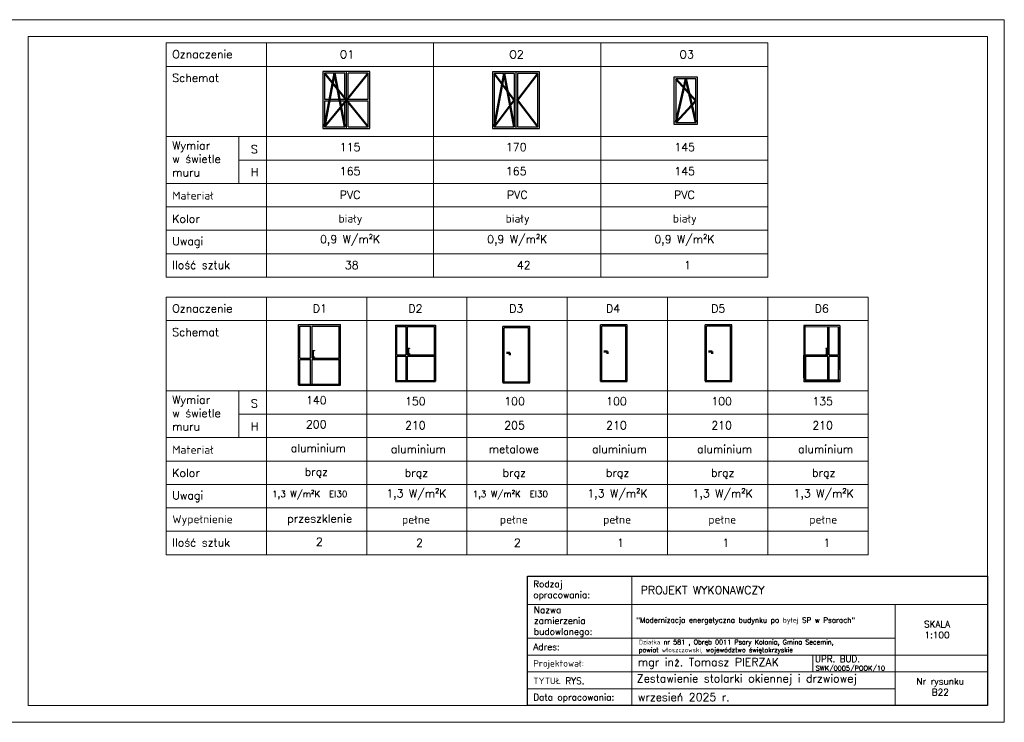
# Model space of a CAD drawing. Header units: millimetres. Extents: x 107252 to 132489, y 44218 to 60710.
# Tile 35 of 72: x 118287 to 121232, y 56968 to 59068. Entities that reach past the tile are written whole.
import ezdxf

# ---------------------------------------------------------------- set-up
doc = ezdxf.new("R2010")
doc.units = ezdxf.units.MM
for name, color, linetype, lineweight in [('cienka', 3, 'Continuous', 18), ('opisy', 4, 'Continuous', 18), ('stolarka', 2, 'Continuous', 50), ('średnia', 2, 'Continuous', 25)]:
    doc.layers.add(name, color=color, linetype=linetype, lineweight=lineweight)
doc.styles.add('KASIA', font='romans.shx', dxfattribs={"height": 20})
doc.styles.add('ROMANS1', font='romans.shx', dxfattribs={"height": 15})

msp = doc.modelspace()

# ---------------------------------------------------------------- linework, layer by layer
at = {"layer": 'cienka'}
for p, q in [((118261.976, 59068.443), (121231.976, 59068.443)), ((121231.976, 56968.443), (121231.976, 59068.443)), ((118311.976, 57018.443), (118311.976, 59018.443)), ((118311.976, 59018.443), (121181.976, 59018.443)), ((121181.976, 57018.443), (121181.976, 59018.443)), ((118724.855, 58998.982), (120524.855, 58998.982)), ((118724.855, 58998.982), (118724.855, 58298.982)), ((119024.855, 58998.982), (119024.855, 58298.982)), ((119524.855, 58998.982), (119524.855, 58298.982)), ((120024.855, 58998.982), (120024.855, 58298.982)), ((120524.855, 58998.982), (120524.855, 58298.982)), ((118724.855, 58928.982), (120524.855, 58928.982)), ((118724.855, 58718.982), (120524.855, 58718.982)), ((118942.814, 58718.982), (118942.814, 58578.982)), ((118942.814, 58648.982), (120524.855, 58648.982)), ((118724.855, 58578.982), (120524.855, 58578.982)), ((118724.855, 58508.982), (120524.855, 58508.982)), ((118724.855, 58438.982), (120524.855, 58438.982)), ((118724.855, 58368.982), (120524.855, 58368.982)), ((118724.855, 58298.982), (120524.855, 58298.982)), ((118724.855, 58239.244), (120824.855, 58239.244)), ((118724.855, 58239.244), (118724.855, 57469.244)), ((119024.855, 58239.244), (119024.855, 57469.244)), ((119324.855, 58239.244), (119324.855, 57469.244)), ((119624.855, 58239.244), (119624.855, 57469.244)), ((119924.855, 58239.244), (119924.855, 57469.244)), ((120224.855, 58239.244), (120224.855, 57469.244)), ((120524.855, 58239.244), (120524.855, 57469.244)), ((120824.855, 58239.244), (120824.855, 57469.244)), ((118724.855, 58169.244), (120824.855, 58169.244)), ((120735.88, 58150.41), (120635.88, 58150.41)), ((118724.855, 57959.244), (120824.855, 57959.244)), ((118942.814, 57959.244), (118942.814, 57819.244)), ((118942.814, 57889.244), (120824.855, 57889.244)), ((118724.855, 57819.244), (120824.855, 57819.244)), ((118724.855, 57749.244), (120824.855, 57749.244)), ((118724.855, 57679.244), (120824.855, 57679.244)), ((118724.855, 57609.244), (120824.855, 57609.244)), ((118724.855, 57539.244), (120824.855, 57539.244)), ((118724.855, 57469.244), (120824.855, 57469.244)), ((120658.955, 57170.19), (120658.955, 57119.842)), ((120869.976, 57119.209), (121181.976, 57119.209)), ((121181.976, 57018.443), (118311.976, 57018.443)), ((121231.976, 56968.443), (118261.976, 56968.443))]:
    msp.add_line(p, q, dxfattribs=at)
at = {"layer": 'opisy', "linetype": 'Continuous', "lineweight": 0, "flags": 128}
for points in [[(119806.266, 57018.443), (119806.266, 57404.741), (120117.555, 57404.707), (120117.555, 57018.409)], [(120905.976, 57320.741), (121181.976, 57320.741), (121181.976, 57169.558), (120905.976, 57169.558)]]:
    msp.add_lwpolyline(points, close=True, dxfattribs=at)
for points in [[(119806.266, 57404.724), (121181.976, 57404.724), (121181.976, 57320.741), (119806.266, 57320.741)], [(120845.976, 57404.724), (121181.976, 57404.724)], [(119806.266, 57219.958), (120905.976, 57219.958), (120905.976, 57068.809), (119806.266, 57068.809)], [(119806.266, 57169.558), (120905.976, 57169.558), (120905.976, 57119.209), (119806.266, 57119.209)], [(120845.976, 57169.558), (121181.976, 57169.558)], [(119806.266, 57119.209), (120905.976, 57119.209), (120905.976, 57068.826), (119806.266, 57068.826)], [(119842.266, 57068.826), (120905.976, 57068.826), (120905.976, 57018.443), (119842.266, 57018.443)]]:
    msp.add_lwpolyline(points, dxfattribs=at)
at = {"layer": 'opisy', "lineweight": 25}
msp.add_lwpolyline([(119806.266, 57404.724), (121181.976, 57404.724), (121181.976, 57018.443), (119806.266, 57018.443)], close=True, dxfattribs=at)
at = {"layer": 'stolarka'}
for p, q in [((119199.044, 58748.359), (119229.044, 58908.359)), ((119264.044, 58828.359), (119199.044, 58908.359)), ((119229.044, 58908.359), (119259.044, 58748.359)), ((119264.044, 58828.359), (119329.044, 58908.359)), ((119766.385, 58827.786), (119706.385, 58907.786)), ((119706.385, 58747.786), (119736.385, 58907.786)), ((119736.385, 58907.786), (119766.385, 58747.786)), ((119776.385, 58827.786), (119836.385, 58907.786)), ((120309.007, 58826.357), (120249.007, 58891.357)), ((120249.007, 58761.357), (120279.007, 58891.357)), ((120279.007, 58891.357), (120309.007, 58761.357)), ((119199.044, 58748.359), (119264.044, 58828.359)), ((119264.044, 58828.359), (119329.044, 58748.359)), ((119706.385, 58747.786), (119766.385, 58827.786)), ((119836.385, 58747.786), (119776.385, 58827.786)), ((120249.007, 58761.357), (120309.007, 58826.357)), ((120034.038, 58076.912), (120044.71, 58076.912)), ((120044.71, 58076.912), (120044.71, 58070.215)), ((120347.108, 58076.912), (120357.78, 58076.912)), ((120357.78, 58076.912), (120357.78, 58070.215)), ((119742.663, 58072.538), (119753.335, 58072.538)), ((119753.335, 58072.538), (119753.335, 58065.841)), ((120635.88, 58065.559), (120635.88, 57990.41)), ((119410.6, 57987.699), (119530.6, 57987.699)), ((120023.77, 57988.026), (120103.77, 57988.026)), ((120336.84, 57988.026), (120416.84, 57988.026)), ((120635.88, 57990.41), (120739.88, 57990.41)), ((119120.87, 57977.205), (119246.87, 57977.205)), ((119732.395, 57983.652), (119812.395, 57983.652))]:
    msp.add_line(p, q, dxfattribs=at)
at = {"layer": 'średnia'}
for p, q in [((119334.044, 58913.359), (119194.044, 58913.359)), ((119194.044, 58913.359), (119194.044, 58743.359)), ((119259.044, 58908.359), (119199.044, 58908.359)), ((119199.044, 58908.359), (119199.044, 58830.859)), ((119259.044, 58830.859), (119259.044, 58908.359)), ((119264.044, 58743.359), (119264.044, 58913.359)), ((119329.044, 58908.359), (119269.044, 58908.359)), ((119269.044, 58830.859), (119269.044, 58908.359)), ((119329.044, 58830.859), (119329.044, 58908.359)), ((119334.044, 58743.359), (119334.044, 58913.359)), ((119841.385, 58912.786), (119701.385, 58912.786)), ((119701.385, 58912.786), (119701.385, 58742.786)), ((119766.385, 58907.786), (119706.385, 58907.786)), ((119706.385, 58907.786), (119706.385, 58747.786)), ((119766.385, 58907.786), (119766.385, 58747.786)), ((119771.385, 58912.786), (119771.385, 58742.786)), ((119836.385, 58907.786), (119776.385, 58907.786)), ((119776.385, 58907.786), (119776.385, 58747.786)), ((119836.385, 58747.786), (119836.385, 58907.786)), ((119841.385, 58742.786), (119841.385, 58912.786)), ((120314.007, 58896.357), (120244.007, 58896.357)), ((120244.007, 58896.357), (120244.007, 58756.357)), ((120309.007, 58891.357), (120249.007, 58891.357)), ((120249.007, 58891.357), (120249.007, 58761.357)), ((120309.007, 58761.357), (120309.007, 58891.357)), ((120314.007, 58756.357), (120314.007, 58896.357)), ((119199.044, 58830.859), (119259.044, 58830.859)), ((119199.044, 58825.859), (119199.044, 58748.359)), ((119199.044, 58825.859), (119259.044, 58825.859)), ((119259.044, 58748.359), (119259.044, 58825.859)), ((119269.044, 58830.859), (119329.044, 58830.859)), ((119269.044, 58748.359), (119269.044, 58825.859)), ((119269.044, 58825.859), (119329.044, 58825.859)), ((119329.044, 58748.359), (119329.044, 58825.859)), ((120244.007, 58756.357), (120314.007, 58756.357)), ((120249.007, 58761.357), (120309.007, 58761.357)), ((119194.044, 58743.359), (119334.044, 58743.359)), ((119199.044, 58748.359), (119259.044, 58748.359)), ((119269.044, 58748.359), (119329.044, 58748.359)), ((119701.385, 58742.786), (119841.385, 58742.786)), ((119706.385, 58747.786), (119766.385, 58747.786)), ((119776.385, 58747.786), (119836.385, 58747.786)), ((119120.87, 58157.205), (119246.87, 58157.205)), ((119120.87, 57977.205), (119120.87, 58157.205)), ((119125.37, 58152.705), (119156.87, 58152.705)), ((119125.37, 58057.248), (119125.37, 58152.705)), ((119156.87, 58057.248), (119156.87, 58152.705)), ((119161.37, 58152.705), (119242.37, 58152.705)), ((119161.37, 58057.248), (119161.37, 58152.705)), ((119242.37, 58057.248), (119242.37, 58152.705)), ((119246.87, 57977.205), (119246.87, 58157.205)), ((119410.6, 58155.699), (119530.6, 58155.699)), ((119410.6, 58155.699), (119410.6, 57987.699)), ((119414.6, 58151.699), (119442.6, 58151.699)), ((119414.6, 58066.848), (119414.6, 58151.699)), ((119442.6, 58066.848), (119442.6, 58151.699)), ((119446.6, 58151.699), (119526.6, 58151.699)), ((119446.6, 58066.848), (119446.6, 58151.699)), ((119526.6, 58151.699), (119526.6, 57987.699)), ((119530.6, 58155.699), (119530.6, 57987.699)), ((119732.395, 57983.652), (119732.395, 58151.652)), ((119812.395, 58151.652), (119732.395, 58151.652)), ((119736.395, 57983.652), (119736.395, 58147.652)), ((119808.395, 58147.652), (119736.395, 58147.652)), ((119808.395, 57983.652), (119808.395, 58147.652)), ((119812.395, 57983.652), (119812.395, 58151.652)), ((120023.77, 57988.026), (120023.77, 58156.026)), ((120103.77, 58156.026), (120023.77, 58156.026)), ((120027.77, 57988.026), (120027.77, 58152.026)), ((120099.77, 58152.026), (120027.77, 58152.026)), ((120099.77, 57988.026), (120099.77, 58152.026)), ((120103.77, 57988.026), (120103.77, 58156.026)), ((120336.84, 57988.026), (120336.84, 58156.026)), ((120416.84, 58156.026), (120336.84, 58156.026)), ((120340.84, 57988.026), (120340.84, 58152.026)), ((120412.84, 58152.026), (120340.84, 58152.026)), ((120412.84, 57988.026), (120412.84, 58152.026)), ((120416.84, 57988.026), (120416.84, 58156.026)), ((120631.88, 58154.41), (120631.88, 57986.41)), ((120739.88, 58154.41), (120631.88, 58154.41)), ((120703.88, 58154.41), (120631.88, 58154.41)), ((120635.88, 58065.559), (120635.88, 58154.41)), ((120703.88, 58065.559), (120703.88, 58150.41)), ((120735.88, 58154.41), (120707.88, 58154.41)), ((120707.88, 58065.559), (120707.88, 58150.41)), ((120735.88, 58065.559), (120735.88, 58150.41)), ((120739.88, 58154.41), (120739.88, 57986.41)), ((120739.88, 58022.41), (120739.88, 58150.41)), ((119161.37, 58080.046), (119168.326, 58080.046)), ((119168.326, 58078.246), (119161.37, 58078.246)), ((119164.848, 58059.295), (119164.848, 58080.046)), ((119166.125, 58059.295), (119166.125, 58080.046)), ((119168.326, 58080.046), (119168.326, 58078.246)), ((119446.6, 58087.112), (119452.783, 58087.112)), ((119452.783, 58085.512), (119446.6, 58085.512)), ((119449.691, 58068.667), (119449.691, 58087.112)), ((119450.826, 58068.667), (119450.826, 58087.112)), ((119452.783, 58087.112), (119452.783, 58085.512)), ((120703.88, 58085.824), (120697.697, 58085.824)), ((120697.697, 58085.824), (120697.697, 58084.224)), ((120697.697, 58084.224), (120703.88, 58084.224)), ((120699.654, 58067.378), (120699.654, 58085.824)), ((120700.788, 58067.378), (120700.788, 58085.824)), ((119125.37, 58057.248), (119156.87, 58057.248)), ((119125.37, 57977.205), (119125.37, 58052.748)), ((119125.37, 58052.748), (119156.87, 58052.748)), ((119156.87, 57977.205), (119156.87, 58052.748)), ((119161.37, 58061.095), (119168.326, 58061.095)), ((119168.326, 58059.295), (119161.37, 58059.295)), ((119161.37, 58057.248), (119242.37, 58057.248)), ((119161.37, 57977.205), (119161.37, 58052.748)), ((119161.37, 58052.748), (119242.37, 58052.748)), ((119168.326, 58061.095), (119168.326, 58059.295)), ((119242.37, 57977.205), (119242.37, 58052.748)), ((119414.6, 58066.848), (119442.6, 58066.848)), ((119414.6, 57987.699), (119414.6, 58062.848)), ((119414.6, 58062.848), (119442.6, 58062.848)), ((119442.6, 57987.699), (119442.6, 58062.848)), ((119446.6, 58070.267), (119452.783, 58070.267)), ((119452.783, 58068.667), (119446.6, 58068.667)), ((119446.6, 58066.848), (119526.6, 58066.848)), ((119446.6, 57987.699), (119446.6, 58062.848)), ((119446.6, 58062.848), (119526.6, 58062.848)), ((119452.783, 58070.267), (119452.783, 58068.667)), ((120631.88, 57998.41), (120631.88, 58065.559)), ((120703.88, 58065.559), (120631.88, 58065.559)), ((120703.88, 58061.559), (120631.88, 58061.559)), ((120703.88, 58068.978), (120697.697, 58068.978)), ((120697.697, 58068.978), (120697.697, 58067.378)), ((120697.697, 58067.378), (120703.88, 58067.378)), ((120703.88, 57990.41), (120703.88, 58061.559)), ((120735.88, 58065.559), (120707.88, 58065.559)), ((120707.88, 57990.41), (120707.88, 58061.559)), ((120735.88, 58061.559), (120707.88, 58061.559)), ((120735.88, 57990.41), (120735.88, 58061.559)), ((120739.88, 57986.41), (120631.88, 57986.41))]:
    msp.add_line(p, q, dxfattribs=at)

# ---------------------------------------------------------------- texts
at = {"layer": 'cienka', "attachment_point": 1, "style": 'ROMANS1'}
for s, insert, char_height, width in [('Oznaczenie', (118743.361, 58977.243), 24, 724.80663), ('O1', (119244.314, 58976.845), 24, 724.80663), ('O2', (119751.349, 58976.774), 24, 724.80663), ('O3', (120260.276, 58976.741), 24, 724.80663), ('Schemat', (118743.361, 58906.531), 24, 724.80663), ('Wymiar \\Pw świetle \\Pmuru', (118743.361, 58704.162), 24, 724.80663), ('115', (119244.314, 58699.823), 24, 724.80663), ('170', (119741.276, 58699.823), 24, 724.80663), ('145', (120245.192, 58699.823), 24, 724.80663), ('S', (118978.458, 58693.371), 24, 724.80663), ('H', (118978.458, 58624.724), 24, 724.80663), ('165', (119244.314, 58627.778), 24, 724.80663), ('165', (119741.276, 58627.778), 24, 724.80663), ('145', (120245.192, 58627.778), 24, 724.80663), ('Materiał', (118743.361, 58554.888), 24, 724.80663), ('PVC', (119244.314, 58556.927), 24, 724.80663), ('PVC', (119744.314, 58556.927), 24, 724.80663), ('PVC', (120244.314, 58556.927), 24, 724.80663), ('biały', (119240.398, 58486.084), 24, 724.80663), ('biały', (119740.398, 58486.084), 24, 724.80663), ('biały', (120240.398, 58486.084), 24, 724.80663), ('Kolor', (118743.361, 58485.448), 24, 724.80663), ('0,9 W/m²K', (119185.163, 58424.437), 24, 724.80663), ('0,9 W/m²K', (119685.163, 58424.437), 24, 724.80663), ('0,9 W/m²K', (120185.163, 58424.437), 24, 724.80663), ('Uwagi', (118743.361, 58418.54), 24, 724.80663), ('Ilość sztuk', (118743.361, 58347.292), 24, 724.80663), ('38', (119259.792, 58347.008), 24, 724.80663), ('42', (119774.189, 58347.008), 24, 724.80663), ('1', (120274.189, 58347.008), 24, 724.80663), ('Oznaczenie', (118743.361, 58217.505), 24, 724.80663), ('D1', (119163.703, 58217.453), 24, 724.80663), ('D2', (119449.611, 58217.035), 24, 724.80663), ('D3', (119751.304, 58217.002), 24, 724.80663), ('D4', (120040.711, 58217.002), 24, 724.80663), ('D5', (120355.231, 58217.002), 24, 724.80663), ('D6', (120664.897, 58217.002), 24, 724.80663), ('Schemat', (118743.361, 58146.793), 24, 724.80663), ('Wymiar \\Pw świetle \\Pmuru', (118743.361, 57944.424), 24, 724.80663), ('S', (118978.458, 57933.632), 24, 724.80663), ('140', (119143.155, 57942.997), 24, 724.80663), ('150', (119439.538, 57940.084), 24, 724.80663), ('100', (119736.219, 57940.084), 24, 724.80663), ('100', (120041.072, 57940.084), 24, 724.80663), ('100', (120355.592, 57940.084), 24, 724.80663), ('135', (120657.697, 57940.084), 24, 724.80663), ('200', (119143.155, 57870.952), 24, 724.80663), ('H', (118978.458, 57864.985), 24, 724.80663), ('210', (119439.538, 57868.04), 24, 724.80663), ('205', (119736.219, 57868.04), 24, 724.80663), ('210', (120041.072, 57868.04), 24, 724.80663), ('210', (120355.592, 57868.04), 24, 724.80663), ('210', (120657.697, 57868.04), 24, 724.80663), ('Materiał', (118743.361, 57795.149), 24, 724.80663), ('aluminium', (119097.779, 57800.101), 24, 724.80663), ('aluminium', (119397.201, 57797.188), 24, 724.80663), ('metalowe', (119689.966, 57797.188), 24, 724.80663), ('aluminium', (119998.734, 57797.188), 24, 724.80663), ('aluminium', (120313.255, 57797.188), 24, 724.80663), ('aluminium', (120615.36, 57797.188), 24, 724.80663), ('Kolor', (118743.361, 57725.71), 24, 724.80663), ('brąz', (119139.239, 57729.257), 24, 724.80663), ('brąz', (119438.66, 57726.345), 24, 724.80663), ('brąz', (119731.426, 57726.345), 24, 724.80663), ('brąz', (120040.194, 57726.345), 24, 724.80663), ('brąz', (120354.714, 57726.345), 24, 724.80663), ('brąz', (120656.82, 57726.345), 24, 724.80663), ('1,3 W/m²K  EI30', (119041.754, 57660.379), 19.2, 579.8453), ('1,3 W/m²K', (119383.425, 57664.699), 24, 724.80663), ('1,3 W/m²K  EI30', (119641.754, 57660.379), 19.2, 579.8453), ('1,3 W/m²K', (119984.959, 57664.699), 24, 724.80663), ('1,3 W/m²K', (120299.479, 57664.699), 24, 724.80663), ('1,3 W/m²K', (120601.584, 57664.699), 24, 724.80663), ('Uwagi', (118743.361, 57658.801), 24, 724.80663), ('Wypełnienie', (118743.361, 57587.553), 24, 724.80663), ('przeszklenie', (119087.076, 57589.257), 24, 724.80663), ('pełne', (119430.599, 57586.345), 24, 724.80663), ('pełne', (119723.365, 57586.345), 24, 724.80663), ('pełne', (120032.133, 57586.345), 24, 724.80663), ('pełne', (120346.653, 57586.345), 24, 724.80663), ('pełne', (120648.759, 57586.345), 24, 724.80663), ('Ilość sztuk', (118743.361, 57517.553), 24, 724.80663), ('2', (119173.03, 57520.182), 24, 724.80663), ('2', (119472.451, 57517.27), 24, 724.80663), ('2', (119765.217, 57517.27), 24, 724.80663), ('1', (120073.985, 57517.27), 24, 724.80663), ('1', (120388.505, 57517.27), 24, 724.80663), ('1', (120690.611, 57517.27), 24, 724.80663)]:
    msp.add_mtext(s, dxfattribs=dict(at, insert=insert, char_height=char_height, width=width))
at = {"layer": 'opisy', "linetype": 'Continuous', "lineweight": 0, "attachment_point": 4, "style": 'KASIA'}
for s, insert, char_height, width in [('\\A1;{\\H0.80952x;Rodzaj opracowania:}', (119823.092, 57362.455), 24, 141.54434), ('\\A1;\\pxql;PROJEKT WYKONAWCZY', (120144.443, 57363.535), 24, 946.31605), ('\\A1;\\pxql;{\\H0.80952x;Nazwa \\Pzamierzenia\\Pbudowlanego:}', (119824.91, 57268.757), 24, 141.54434), ('\\A1;\\pxsm1.5;"Modernizacja energetyczna budynku po byłej SP w Psarach"', (120131.553, 57271.257), 15.6, 766.2055), ('\\A1;\\pxqc;{\\H0.80952x;SKALA\\P1:100}', (120656.98, 57245.54), 24, 747.85817), ('\\A1;\\pxql;{\\H0.80952x;Adres:}', (119823.092, 57194.062), 24, 141.54434), ('\\A1;Działka nr 581 , Obręb 0011 Psary Kolonia, Gmina Secemin,\\Ppowiat włoszczowski, województwo świętokrzyskie', (120138.662, 57194.121), 14, 756.99257), ('\\A1;UPR. BUD.', (120665.465, 57158.025), 19.2, 598.28653), ('\\A1;\\pxql;{\\H0.80952x;Projektował:}', (119823.092, 57141.583), 24, 747.85817), ('\\A1;mgr inż. Tomasz PIERZAK', (120135.934, 57144.275), 24, 747.85817), ('\\A1;SWK/0005/POOK/10', (120667.471, 57127.733), 14.4, 448.7149), ('\\A1;\\pxql;{\\H0.80952x;TYTUŁ RYS.}', (119823.092, 57092.379), 24, 747.85817), ('\\A1;Zestawienie stolarki okiennej i drzwiowej', (120132.658, 57095.609), 24, 747.85817), ('\\A1;\\pxqc;{\\H0.80952x;Nr rysunku\\PB22}', (120666.607, 57074.524), 24, 747.85817), ('\\A1;\\pxql;{\\H0.80952x;Data opracowania:}', (119823.092, 57040.341), 24, 747.85817), ('\\A1;wrzesień 2025 r.', (120135.934, 57043.665), 24, 747.85817)]:
    msp.add_mtext(s, dxfattribs=dict(at, insert=insert, char_height=char_height, width=width))

doc.saveas('drawing.dxf')
